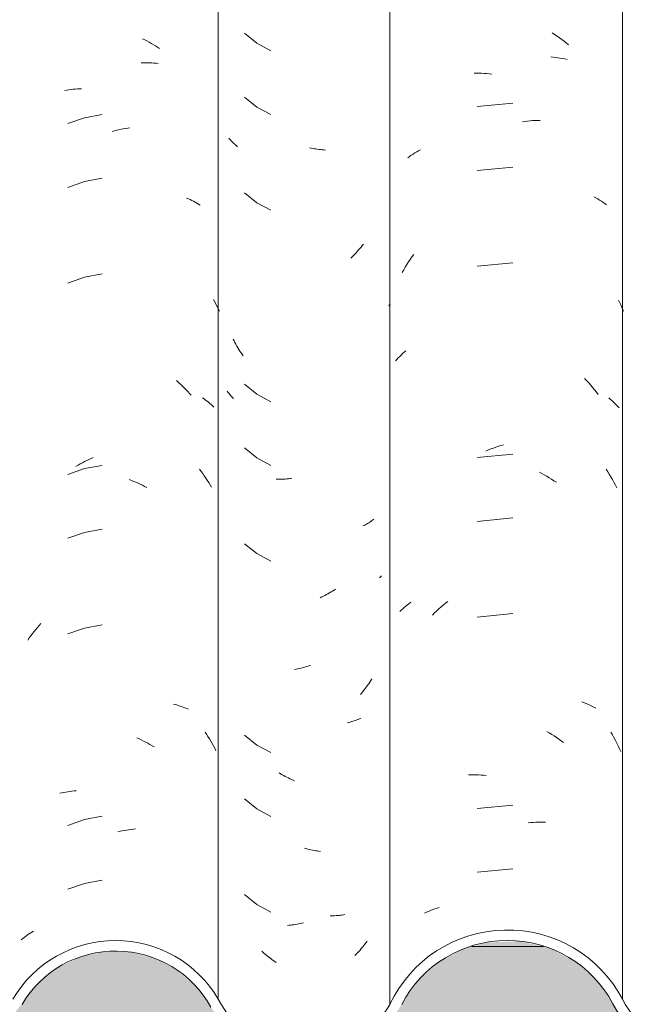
# Model space of a CAD drawing. Header units: metres. Extents: x -27.3 to 21, y -0.3 to 10.3.
# Tile 198 of 255: x 16.18 to 16.467, y 2.872 to 3.337. Entities that reach past the tile are written whole.
import ezdxf

# ---------------------------------------------------------------- set-up
doc = ezdxf.new("R2010")
doc.units = ezdxf.units.M
doc.layers.add('A-GLAZ-CWMG', color=7, linetype='Continuous', lineweight=5)
doc.layers.add('A-WALL', color=7, linetype='Continuous', lineweight=5)

# ---------------------------------------------------------------- blocks, each defined once
blk = doc.blocks.new('FP_364-FACHADA 03')
at = {"layer": 'A-GLAZ-CWMG', "color": 9, "true_color": 0xc0c0c0}
for p, q in [((21.63948, 3.33086), (21.64061, 3.33014)), ((21.64061, 3.33014), (21.64174, 3.32939)), ((21.64174, 3.32939), (21.64285, 3.32861)), ((21.64285, 3.32861), (21.64396, 3.32782)), ((21.64396, 3.32782), (21.64505, 3.32701)), ((21.64505, 3.32701), (21.64613, 3.32617)), ((21.64613, 3.32617), (21.64721, 3.32531)), ((21.6388, 3.31953), (21.63994, 3.31943)), ((21.63994, 3.31943), (21.64107, 3.31931)), ((21.64107, 3.31931), (21.64219, 3.31917)), ((21.64219, 3.31917), (21.6433, 3.319)), ((21.6433, 3.319), (21.6444, 3.31881)), ((21.6444, 3.31881), (21.64549, 3.31861)), ((21.64549, 3.31861), (21.64657, 3.31838)), ((21.60256, 3.31196), (21.60373, 3.31194)), ((21.60373, 3.31194), (21.6049, 3.31191)), ((21.6049, 3.31191), (21.60609, 3.31185)), ((21.60609, 3.31185), (21.60727, 3.31176)), ((21.60727, 3.31176), (21.60847, 3.31166)), ((21.60847, 3.31166), (21.60966, 3.31153)), ((21.60966, 3.31153), (21.61086, 3.31138)), ((21.62079, 3.29767), (21.604, 3.29606)), ((21.62544, 3.28894), (21.62664, 3.2891)), ((21.62664, 3.2891), (21.62784, 3.28924)), ((21.62784, 3.28924), (21.62903, 3.28935)), ((21.62903, 3.28935), (21.63022, 3.28944)), ((21.63022, 3.28944), (21.6314, 3.2895)), ((21.6314, 3.2895), (21.63258, 3.28954)), ((21.63258, 3.28954), (21.63375, 3.28956)), ((21.57541, 3.27471), (21.57629, 3.27522)), ((21.57629, 3.27522), (21.57718, 3.27572)), ((21.57127, 3.27189), (21.57206, 3.27249)), ((21.57206, 3.27249), (21.57287, 3.27307)), ((21.57287, 3.27307), (21.5737, 3.27363)), ((21.5737, 3.27363), (21.57455, 3.27418)), ((21.57455, 3.27418), (21.57541, 3.27471)), ((21.62079, 3.26753), (21.604, 3.26591)), ((21.6592, 3.25346), (21.6601, 3.25297)), ((21.6601, 3.25297), (21.66098, 3.25246)), ((21.66098, 3.25246), (21.66185, 3.25193)), ((21.66185, 3.25193), (21.6627, 3.25139)), ((21.6627, 3.25139), (21.66353, 3.25083)), ((21.66353, 3.25083), (21.66434, 3.25025)), ((21.66434, 3.25025), (21.66514, 3.24966)), ((21.57155, 3.22272), (21.57235, 3.22392)), ((21.57235, 3.22392), (21.57317, 3.22511)), ((21.57317, 3.22511), (21.574, 3.22628)), ((21.56927, 3.21901), (21.57001, 3.22026)), ((21.57001, 3.22026), (21.57077, 3.2215)), ((21.57077, 3.2215), (21.57155, 3.22272)), ((21.62079, 3.22231), (21.604, 3.2207)), ((21.56854, 3.21775), (21.56927, 3.21901)), ((21.56226, 3.20195), (21.56257, 3.20241)), ((21.56257, 3.20241), (21.56288, 3.20286)), ((21.67085, 3.20467), (21.67145, 3.20339)), ((21.67145, 3.20339), (21.67203, 3.2021)), ((21.67203, 3.2021), (21.6726, 3.2008)), ((21.6726, 3.2008), (21.67314, 3.19949)), ((21.56604, 3.17667), (21.56669, 3.17737)), ((21.56669, 3.17737), (21.56737, 3.17805)), ((21.56737, 3.17805), (21.56806, 3.17872)), ((21.56806, 3.17872), (21.56877, 3.17938)), ((21.56877, 3.17938), (21.5695, 3.18002)), ((21.5695, 3.18002), (21.57025, 3.18065)), ((21.56541, 3.17596), (21.56604, 3.17667)), ((21.6548, 3.16762), (21.65577, 3.16659)), ((21.65577, 3.16659), (21.65672, 3.16555)), ((21.65672, 3.16555), (21.65766, 3.16449)), ((21.65766, 3.16449), (21.65858, 3.16341)), ((21.65858, 3.16341), (21.65949, 3.16232)), ((21.65949, 3.16232), (21.66038, 3.1612)), ((21.66038, 3.1612), (21.66126, 3.16007)), ((21.66616, 3.15843), (21.66692, 3.1578)), ((21.66692, 3.1578), (21.66766, 3.15716)), ((21.66766, 3.15716), (21.66837, 3.15651)), ((21.66837, 3.15651), (21.66907, 3.15584)), ((21.66907, 3.15584), (21.66975, 3.15516)), ((21.66975, 3.15516), (21.67041, 3.15446)), ((21.67041, 3.15446), (21.67105, 3.15375)), ((21.61288, 3.1352), (21.61408, 3.1356)), ((21.61408, 3.1356), (21.61529, 3.13598)), ((21.61529, 3.13598), (21.6165, 3.13633)), ((21.62079, 3.13188), (21.604, 3.13027)), ((21.60808, 3.13336), (21.60928, 3.13385)), ((21.60928, 3.13385), (21.61047, 3.13432)), ((21.61047, 3.13432), (21.61167, 3.13477)), ((21.61167, 3.13477), (21.61288, 3.1352)), ((21.63339, 3.12334), (21.63456, 3.12273)), ((21.63456, 3.12273), (21.63572, 3.1221)), ((21.63572, 3.1221), (21.63688, 3.12144)), ((21.63688, 3.12144), (21.63803, 3.12076)), ((21.66489, 3.1248), (21.66568, 3.12358)), ((21.66568, 3.12358), (21.66644, 3.12235)), ((21.66644, 3.12235), (21.66719, 3.12111)), ((21.63803, 3.12076), (21.63917, 3.12006)), ((21.63917, 3.12006), (21.6403, 3.11934)), ((21.6403, 3.11934), (21.64143, 3.11859)), ((21.66719, 3.12111), (21.66792, 3.11984)), ((21.66792, 3.11984), (21.66863, 3.11857)), ((21.66863, 3.11857), (21.66932, 3.11728)), ((21.66932, 3.11728), (21.66999, 3.11598)), ((21.62079, 3.10174), (21.604, 3.10013)), ((21.57106, 3.06073), (21.57184, 3.06133)), ((21.57184, 3.06133), (21.57265, 3.06191)), ((21.58797, 3.06058), (21.58903, 3.06147)), ((21.58903, 3.06147), (21.5901, 3.06233)), ((21.5674, 3.05751), (21.56809, 3.05818)), ((21.56809, 3.05818), (21.5688, 3.05884)), ((21.5688, 3.05884), (21.56954, 3.05948)), ((21.56954, 3.05948), (21.57029, 3.06011)), ((21.57029, 3.06011), (21.57106, 3.06073)), ((21.58286, 3.05586), (21.58386, 3.05684)), ((21.58386, 3.05684), (21.58487, 3.05781)), ((21.58487, 3.05781), (21.58589, 3.05875)), ((21.58589, 3.05875), (21.58692, 3.05968)), ((21.58692, 3.05968), (21.58797, 3.06058)), ((21.62079, 3.05653), (21.604, 3.05491)), ((21.6534, 3.01493), (21.65439, 3.01455)), ((21.65439, 3.01455), (21.65537, 3.01415)), ((21.65537, 3.01415), (21.65633, 3.01373)), ((21.65633, 3.01373), (21.65727, 3.01329)), ((21.65727, 3.01329), (21.6582, 3.01283)), ((21.6582, 3.01283), (21.65912, 3.01236)), ((21.65912, 3.01236), (21.66002, 3.01187)), ((21.63693, 3.00084), (21.63808, 3.00016)), ((21.63808, 3.00016), (21.63922, 2.99946)), ((21.63922, 2.99946), (21.64036, 2.99873)), ((21.64036, 2.99873), (21.64148, 2.99799)), ((21.64148, 2.99799), (21.6426, 2.99722)), ((21.6426, 2.99722), (21.6437, 2.99643)), ((21.6437, 2.99643), (21.6448, 2.99562)), ((21.66723, 3.00048), (21.66795, 2.99921)), ((21.66795, 2.99921), (21.66866, 2.99794)), ((21.66866, 2.99794), (21.66935, 2.99665)), ((21.66935, 2.99665), (21.67003, 2.99535)), ((21.67003, 2.99535), (21.67068, 2.99403)), ((21.67068, 2.99403), (21.67131, 2.99271)), ((21.67131, 2.99271), (21.67192, 2.99137)), ((21.59997, 2.98034), (21.60112, 2.98037)), ((21.60112, 2.98037), (21.60229, 2.98039)), ((21.60229, 2.98039), (21.60346, 2.98038)), ((21.60346, 2.98038), (21.60463, 2.98035)), ((21.60463, 2.98035), (21.60582, 2.98029)), ((21.60582, 2.98029), (21.607, 2.98021)), ((21.607, 2.98021), (21.60819, 2.98011)), ((21.62079, 2.9661), (21.604, 2.96449)), ((21.62811, 2.95769), (21.6293, 2.9578)), ((21.6293, 2.9578), (21.63049, 2.95788)), ((21.63049, 2.95788), (21.63167, 2.95794)), ((21.63167, 2.95794), (21.63285, 2.95798)), ((21.63285, 2.95798), (21.63402, 2.958)), ((21.63402, 2.958), (21.63519, 2.95799)), ((21.63519, 2.95799), (21.63635, 2.95796)), ((21.62079, 2.93596), (21.604, 2.93434)), ((21.583, 2.91667), (21.584, 2.91703)), ((21.584, 2.91703), (21.58501, 2.91738)), ((21.58501, 2.91738), (21.58603, 2.91771)), ((21.57914, 2.91501), (21.58008, 2.91545)), ((21.58008, 2.91545), (21.58104, 2.91588)), ((21.58104, 2.91588), (21.58201, 2.91628)), ((21.58201, 2.91628), (21.583, 2.91667))]:
    blk.add_line(p, q, dxfattribs=at)
blk = doc.blocks.new('FP_365-FACHADA 03')
at = {"layer": 'A-GLAZ-CWMG', "color": 9, "true_color": 0xc0c0c0}
for p, q in [((21.494, 3.33072), (21.49982, 3.32602)), ((21.49982, 3.32602), (21.5064, 3.32244)), ((21.494, 3.30058), (21.49982, 3.29588)), ((21.49982, 3.29588), (21.5064, 3.2923)), ((21.48698, 3.28075), (21.48662, 3.28119)), ((21.48736, 3.28032), (21.48698, 3.28075)), ((21.48775, 3.2799), (21.48736, 3.28032)), ((21.48815, 3.27949), (21.48775, 3.2799)), ((21.48856, 3.27908), (21.48815, 3.27949)), ((21.48898, 3.27868), (21.48856, 3.27908)), ((21.48941, 3.27828), (21.48898, 3.27868)), ((21.48986, 3.2779), (21.48941, 3.27828)), ((21.49031, 3.27752), (21.48986, 3.2779)), ((21.49078, 3.27715), (21.49031, 3.27752)), ((21.52556, 3.2765), (21.5248, 3.27668)), ((21.52631, 3.27634), (21.52556, 3.2765)), ((21.52705, 3.2762), (21.52631, 3.27634)), ((21.5278, 3.27606), (21.52705, 3.2762)), ((21.52855, 3.27594), (21.5278, 3.27606)), ((21.52929, 3.27584), (21.52855, 3.27594)), ((21.53004, 3.27575), (21.52929, 3.27584)), ((21.53077, 3.27567), (21.53004, 3.27575)), ((21.53151, 3.2756), (21.53077, 3.27567)), ((21.53225, 3.27555), (21.53151, 3.2756)), ((21.494, 3.25536), (21.49982, 3.25066)), ((21.49982, 3.25066), (21.5064, 3.24708)), ((21.54855, 3.22903), (21.54795, 3.22836)), ((21.54913, 3.22972), (21.54855, 3.22903)), ((21.54971, 3.23041), (21.54913, 3.22972)), ((21.55027, 3.23112), (21.54971, 3.23041)), ((21.54487, 3.22515), (21.54423, 3.22454)), ((21.5455, 3.22577), (21.54487, 3.22515)), ((21.54613, 3.2264), (21.5455, 3.22577)), ((21.54674, 3.22704), (21.54613, 3.2264)), ((21.54735, 3.22769), (21.54674, 3.22704)), ((21.54795, 3.22836), (21.54735, 3.22769)), ((21.48907, 3.18541), (21.48864, 3.18624)), ((21.4895, 3.18459), (21.48907, 3.18541)), ((21.48995, 3.18377), (21.4895, 3.18459)), ((21.49041, 3.18297), (21.48995, 3.18377)), ((21.49088, 3.18217), (21.49041, 3.18297)), ((21.49136, 3.18138), (21.49088, 3.18217)), ((21.49185, 3.1806), (21.49136, 3.18138)), ((21.49235, 3.17983), (21.49185, 3.1806)), ((21.49286, 3.17907), (21.49235, 3.17983)), ((21.49338, 3.17831), (21.49286, 3.17907)), ((21.494, 3.16494), (21.49982, 3.16023)), ((21.48619, 3.16116), (21.48586, 3.1616)), ((21.48654, 3.16072), (21.48619, 3.16116)), ((21.48689, 3.16029), (21.48654, 3.16072)), ((21.48726, 3.15987), (21.48689, 3.16029)), ((21.48763, 3.15945), (21.48726, 3.15987)), ((21.48802, 3.15904), (21.48763, 3.15945)), ((21.48842, 3.15864), (21.48802, 3.15904)), ((21.49982, 3.16023), (21.5064, 3.15666)), ((21.48883, 3.15825), (21.48842, 3.15864)), ((21.494, 3.13479), (21.49982, 3.13009)), ((21.49982, 3.13009), (21.5064, 3.12651)), ((21.50966, 3.12008), (21.50895, 3.12011)), ((21.51037, 3.12007), (21.50966, 3.12008)), ((21.51109, 3.12006), (21.51037, 3.12007)), ((21.51182, 3.12007), (21.51109, 3.12006)), ((21.51254, 3.12009), (21.51182, 3.12007)), ((21.51327, 3.12013), (21.51254, 3.12009)), ((21.51401, 3.12018), (21.51327, 3.12013)), ((21.51474, 3.12024), (21.51401, 3.12018)), ((21.51548, 3.12032), (21.51474, 3.12024)), ((21.51622, 3.1204), (21.51548, 3.12032)), ((21.55058, 3.09823), (21.55002, 3.09795)), ((21.55114, 3.09852), (21.55058, 3.09823)), ((21.55168, 3.09882), (21.55114, 3.09852)), ((21.55221, 3.09913), (21.55168, 3.09882)), ((21.55273, 3.09945), (21.55221, 3.09913)), ((21.55325, 3.09978), (21.55273, 3.09945)), ((21.55375, 3.10012), (21.55325, 3.09978)), ((21.55424, 3.10046), (21.55375, 3.10012)), ((21.55473, 3.10082), (21.55424, 3.10046)), ((21.5552, 3.10118), (21.55473, 3.10082)), ((21.494, 3.08958), (21.49982, 3.08488)), ((21.49982, 3.08488), (21.5064, 3.0813)), ((21.5583, 3.07394), (21.55789, 3.0735)), ((21.5587, 3.0744), (21.5583, 3.07394)), ((21.53347, 3.06594), (21.53275, 3.06554)), ((21.5342, 3.06635), (21.53347, 3.06594)), ((21.53492, 3.06678), (21.5342, 3.06635)), ((21.53564, 3.06722), (21.53492, 3.06678)), ((21.53635, 3.06767), (21.53564, 3.06722)), ((21.53706, 3.06814), (21.53635, 3.06767)), ((21.53054, 3.06442), (21.5298, 3.06407)), ((21.53128, 3.06478), (21.53054, 3.06442)), ((21.53201, 3.06515), (21.53128, 3.06478)), ((21.53275, 3.06554), (21.53201, 3.06515)), ((21.51838, 3.03031), (21.51763, 3.03018)), ((21.51912, 3.03045), (21.51838, 3.03031)), ((21.51987, 3.0306), (21.51912, 3.03045)), ((21.52063, 3.03077), (21.51987, 3.0306)), ((21.52138, 3.03095), (21.52063, 3.03077)), ((21.52213, 3.03115), (21.52138, 3.03095)), ((21.52288, 3.03136), (21.52213, 3.03115)), ((21.52363, 3.03158), (21.52288, 3.03136)), ((21.52439, 3.03181), (21.52363, 3.03158)), ((21.52514, 3.03206), (21.52439, 3.03181)), ((21.55324, 3.0242), (21.55272, 3.02344)), ((21.55374, 3.02497), (21.55324, 3.0242)), ((21.55423, 3.02575), (21.55374, 3.02497)), ((21.54944, 3.01909), (21.54886, 3.0184)), ((21.55001, 3.01979), (21.54944, 3.01909)), ((21.55057, 3.0205), (21.55001, 3.01979)), ((21.55112, 3.02122), (21.55057, 3.0205)), ((21.55167, 3.02195), (21.55112, 3.02122)), ((21.5522, 3.02269), (21.55167, 3.02195)), ((21.55272, 3.02344), (21.5522, 3.02269)), ((21.54337, 3.00516), (21.54271, 3.00501)), ((21.54402, 3.00532), (21.54337, 3.00516)), ((21.54466, 3.0055), (21.54402, 3.00532)), ((21.54529, 3.00568), (21.54466, 3.0055)), ((21.54592, 3.00588), (21.54529, 3.00568)), ((21.54654, 3.00608), (21.54592, 3.00588)), ((21.54715, 3.0063), (21.54654, 3.00608)), ((21.54776, 3.00653), (21.54715, 3.0063)), ((21.54835, 3.00677), (21.54776, 3.00653)), ((21.54894, 3.00702), (21.54835, 3.00677)), ((21.494, 2.99915), (21.49982, 2.99445)), ((21.49982, 2.99445), (21.5064, 2.99087)), ((21.51111, 2.98087), (21.51039, 2.9813)), ((21.51183, 2.98045), (21.51111, 2.98087)), ((21.51256, 2.98004), (21.51183, 2.98045)), ((21.51329, 2.97964), (21.51256, 2.98004)), ((21.51402, 2.97926), (21.51329, 2.97964)), ((21.51476, 2.97889), (21.51402, 2.97926)), ((21.5155, 2.97854), (21.51476, 2.97889)), ((21.51624, 2.97819), (21.5155, 2.97854)), ((21.51698, 2.97787), (21.51624, 2.97819)), ((21.51773, 2.97755), (21.51698, 2.97787)), ((21.494, 2.96901), (21.49982, 2.96431)), ((21.49982, 2.96431), (21.5064, 2.96073)), ((21.52316, 2.94553), (21.52241, 2.94575)), ((21.52391, 2.94533), (21.52316, 2.94553)), ((21.52466, 2.94514), (21.52391, 2.94533)), ((21.52542, 2.94496), (21.52466, 2.94514)), ((21.52617, 2.9448), (21.52542, 2.94496)), ((21.52692, 2.94465), (21.52617, 2.9448)), ((21.52766, 2.94452), (21.52692, 2.94465)), ((21.52841, 2.94439), (21.52766, 2.94452)), ((21.52916, 2.94429), (21.52841, 2.94439)), ((21.5299, 2.94419), (21.52916, 2.94429)), ((21.494, 2.92379), (21.49982, 2.91909)), ((21.49982, 2.91909), (21.5064, 2.91551)), ((21.53519, 2.91376), (21.53447, 2.91376)), ((21.5359, 2.91377), (21.53519, 2.91376)), ((21.53662, 2.9138), (21.5359, 2.91377)), ((21.53732, 2.91384), (21.53662, 2.9138)), ((21.53802, 2.91389), (21.53732, 2.91384)), ((21.53872, 2.91395), (21.53802, 2.91389)), ((21.53941, 2.91403), (21.53872, 2.91395)), ((21.5401, 2.91412), (21.53941, 2.91403)), ((21.54078, 2.91422), (21.5401, 2.91412)), ((21.54145, 2.91434), (21.54078, 2.91422)), ((21.51514, 2.90928), (21.5144, 2.90921)), ((21.51588, 2.90936), (21.51514, 2.90928)), ((21.51662, 2.90946), (21.51588, 2.90936)), ((21.51737, 2.90957), (21.51662, 2.90946)), ((21.51811, 2.90969), (21.51737, 2.90957)), ((21.51886, 2.90983), (21.51811, 2.90969)), ((21.51961, 2.90998), (21.51886, 2.90983)), ((21.52036, 2.91014), (21.51961, 2.90998)), ((21.52111, 2.91032), (21.52036, 2.91014)), ((21.52186, 2.91051), (21.52111, 2.91032)), ((21.54924, 2.89827), (21.54866, 2.89759)), ((21.54981, 2.89897), (21.54924, 2.89827)), ((21.55038, 2.89968), (21.54981, 2.89897)), ((21.55093, 2.90039), (21.55038, 2.89968)), ((21.55148, 2.90112), (21.55093, 2.90039)), ((21.55201, 2.90186), (21.55148, 2.90112)), ((21.50288, 2.89642), (21.50222, 2.897)), ((21.50354, 2.89585), (21.50288, 2.89642)), ((21.50421, 2.89529), (21.50354, 2.89585)), ((21.50488, 2.89475), (21.50421, 2.89529)), ((21.50556, 2.89421), (21.50488, 2.89475)), ((21.50625, 2.89369), (21.50556, 2.89421)), ((21.50694, 2.89318), (21.50625, 2.89369)), ((21.54686, 2.89559), (21.54624, 2.89495)), ((21.54747, 2.89624), (21.54686, 2.89559)), ((21.54806, 2.89691), (21.54747, 2.89624)), ((21.54866, 2.89759), (21.54806, 2.89691)), ((21.50763, 2.89268), (21.50694, 2.89318)), ((21.50834, 2.8922), (21.50763, 2.89268)), ((21.50904, 2.89173), (21.50834, 2.8922))]:
    blk.add_line(p, q, dxfattribs=at)
blk = doc.blocks.new('FP_366-FACHADA 03')
at = {"layer": 'A-GLAZ-CWMG', "color": 9, "true_color": 0xc0c0c0}
for p, q in [((21.44581, 3.32814), (21.44684, 3.32762)), ((21.44684, 3.32762), (21.44786, 3.32709)), ((21.44786, 3.32709), (21.44888, 3.32654)), ((21.44888, 3.32654), (21.44989, 3.32597)), ((21.44989, 3.32597), (21.4509, 3.32538)), ((21.4509, 3.32538), (21.4519, 3.32477)), ((21.4519, 3.32477), (21.4529, 3.32415)), ((21.4529, 3.32415), (21.45389, 3.32351)), ((21.4451, 3.31672), (21.44613, 3.31676)), ((21.44613, 3.31676), (21.44716, 3.31678)), ((21.44716, 3.31678), (21.44819, 3.31678)), ((21.44819, 3.31678), (21.4492, 3.31676)), ((21.4492, 3.31676), (21.45022, 3.31672)), ((21.45022, 3.31672), (21.45122, 3.31666)), ((21.45122, 3.31666), (21.45222, 3.31659)), ((21.45222, 3.31659), (21.45321, 3.3165)), ((21.40912, 3.30372), (21.41008, 3.30388)), ((21.41008, 3.30388), (21.41106, 3.30403)), ((21.41106, 3.30403), (21.41204, 3.30416)), ((21.41204, 3.30416), (21.41302, 3.30427)), ((21.41302, 3.30427), (21.41402, 3.30436)), ((21.41402, 3.30436), (21.41502, 3.30443)), ((21.41502, 3.30443), (21.41602, 3.30449)), ((21.41602, 3.30449), (21.41703, 3.30453)), ((21.41847, 3.29082), (21.41048, 3.28806)), ((21.42678, 3.29237), (21.41847, 3.29082)), ((21.43144, 3.28433), (21.4325, 3.28462)), ((21.4325, 3.28462), (21.43356, 3.28489)), ((21.43356, 3.28489), (21.43462, 3.28514)), ((21.43462, 3.28514), (21.43567, 3.28537)), ((21.43567, 3.28537), (21.43673, 3.28558)), ((21.43673, 3.28558), (21.43779, 3.28577)), ((21.43779, 3.28577), (21.43884, 3.28595)), ((21.43884, 3.28595), (21.43989, 3.2861)), ((21.42678, 3.26223), (21.41847, 3.26068)), ((21.41847, 3.26068), (21.41048, 3.25792)), ((21.46666, 3.25288), (21.46751, 3.25253)), ((21.46751, 3.25253), (21.46834, 3.25215)), ((21.46834, 3.25215), (21.46917, 3.25176)), ((21.46917, 3.25176), (21.46998, 3.25136)), ((21.46998, 3.25136), (21.47077, 3.25094)), ((21.47077, 3.25094), (21.47156, 3.25051)), ((21.47156, 3.25051), (21.47233, 3.25006)), ((21.47233, 3.25006), (21.47309, 3.24959)), ((21.41847, 3.21546), (21.41048, 3.21271)), ((21.42678, 3.21701), (21.41847, 3.21546)), ((21.47934, 3.20502), (21.47994, 3.20391)), ((21.47994, 3.20391), (21.48051, 3.20279)), ((21.48051, 3.20279), (21.48107, 3.20166)), ((21.48107, 3.20166), (21.48162, 3.20052)), ((21.48162, 3.20052), (21.48215, 3.19938)), ((21.46194, 3.16662), (21.46285, 3.16581)), ((21.46285, 3.16581), (21.46374, 3.16498)), ((21.46374, 3.16498), (21.46463, 3.16414)), ((21.46463, 3.16414), (21.4655, 3.16328)), ((21.4655, 3.16328), (21.46636, 3.16241)), ((21.46636, 3.16241), (21.46722, 3.16151)), ((21.46722, 3.16151), (21.46805, 3.16061)), ((21.46805, 3.16061), (21.46888, 3.15968)), ((21.4742, 3.15844), (21.47493, 3.15795)), ((21.47493, 3.15795), (21.47563, 3.15744)), ((21.47563, 3.15744), (21.47633, 3.15691)), ((21.47633, 3.15691), (21.477, 3.15638)), ((21.477, 3.15638), (21.47767, 3.15583)), ((21.47767, 3.15583), (21.47831, 3.15527)), ((21.47831, 3.15527), (21.47894, 3.1547)), ((21.47894, 3.1547), (21.47956, 3.15412)), ((21.41436, 3.12605), (21.41536, 3.12666)), ((21.41536, 3.12666), (21.41637, 3.12725)), ((21.41637, 3.12725), (21.41739, 3.12781)), ((21.41739, 3.12781), (21.41841, 3.12836)), ((21.41841, 3.12836), (21.41943, 3.1289)), ((21.42678, 3.12658), (21.41847, 3.12503)), ((21.41943, 3.1289), (21.42046, 3.12941)), ((21.42046, 3.12941), (21.4215, 3.1299)), ((21.4215, 3.1299), (21.42253, 3.13037)), ((21.41847, 3.12503), (21.41048, 3.12228)), ((21.47282, 3.12472), (21.47357, 3.12371)), ((21.47357, 3.12371), (21.4743, 3.12268)), ((21.4743, 3.12268), (21.47502, 3.12165)), ((21.47502, 3.12165), (21.47573, 3.1206)), ((21.43952, 3.11983), (21.44057, 3.11943)), ((21.44057, 3.11943), (21.44162, 3.11901)), ((21.44162, 3.11901), (21.44266, 3.11858)), ((21.44266, 3.11858), (21.44371, 3.11812)), ((21.44371, 3.11812), (21.44474, 3.11765)), ((21.44474, 3.11765), (21.44578, 3.11715)), ((21.44578, 3.11715), (21.44681, 3.11664)), ((21.47573, 3.1206), (21.47642, 3.11953)), ((21.47642, 3.11953), (21.47709, 3.11846)), ((21.47709, 3.11846), (21.47775, 3.11737)), ((21.47775, 3.11737), (21.4784, 3.11627)), ((21.44681, 3.11664), (21.44783, 3.11611)), ((21.41847, 3.09489), (21.41048, 3.09213)), ((21.42678, 3.09644), (21.41847, 3.09489)), ((21.39695, 3.05094), (21.39778, 3.05187)), ((21.39304, 3.04607), (21.39379, 3.04707)), ((21.39379, 3.04707), (21.39456, 3.04806)), ((21.39456, 3.04806), (21.39535, 3.04903)), ((21.39535, 3.04903), (21.39614, 3.04999)), ((21.39614, 3.04999), (21.39695, 3.05094)), ((21.41847, 3.04968), (21.41048, 3.04692)), ((21.42678, 3.05123), (21.41847, 3.04968)), ((21.39157, 3.04403), (21.3923, 3.04506)), ((21.3923, 3.04506), (21.39304, 3.04607)), ((21.46045, 3.01379), (21.46138, 3.01354)), ((21.46138, 3.01354), (21.46229, 3.01328)), ((21.46229, 3.01328), (21.46319, 3.013)), ((21.46319, 3.013), (21.46408, 3.01271)), ((21.46408, 3.01271), (21.46496, 3.0124)), ((21.46496, 3.0124), (21.46583, 3.01207)), ((21.46583, 3.01207), (21.46669, 3.01173)), ((21.46669, 3.01173), (21.46754, 3.01137)), ((21.47536, 3.00057), (21.47606, 2.99952)), ((21.44316, 2.99779), (21.4442, 2.99732)), ((21.4442, 2.99732), (21.44524, 2.99684)), ((21.44524, 2.99684), (21.44627, 2.99634)), ((21.44627, 2.99634), (21.4473, 2.99582)), ((21.47606, 2.99952), (21.47675, 2.99845)), ((21.47675, 2.99845), (21.47741, 2.99737)), ((21.47741, 2.99737), (21.47807, 2.99627)), ((21.47807, 2.99627), (21.4787, 2.99517)), ((21.4473, 2.99582), (21.44832, 2.99527)), ((21.44832, 2.99527), (21.44934, 2.99471)), ((21.44934, 2.99471), (21.45035, 2.99414)), ((21.45035, 2.99414), (21.45136, 2.99354)), ((21.4787, 2.99517), (21.47932, 2.99405)), ((21.47932, 2.99405), (21.47993, 2.99292)), ((21.47993, 2.99292), (21.48052, 2.99178)), ((21.4115, 2.97252), (21.41248, 2.97264)), ((21.41248, 2.97264), (21.41347, 2.97274)), ((21.41347, 2.97274), (21.41447, 2.97283)), ((21.4067, 2.97165), (21.40765, 2.97186)), ((21.40765, 2.97186), (21.4086, 2.97205)), ((21.4086, 2.97205), (21.40956, 2.97222)), ((21.40956, 2.97222), (21.41052, 2.97238)), ((21.41052, 2.97238), (21.4115, 2.97252)), ((21.41847, 2.95925), (21.41048, 2.95649)), ((21.42678, 2.9608), (21.41847, 2.95925)), ((21.43625, 2.95392), (21.43731, 2.95412)), ((21.43731, 2.95412), (21.43837, 2.9543)), ((21.43837, 2.9543), (21.43942, 2.95446)), ((21.43942, 2.95446), (21.44047, 2.95461)), ((21.44047, 2.95461), (21.44152, 2.95473)), ((21.44152, 2.95473), (21.44256, 2.95483)), ((21.43414, 2.95346), (21.4352, 2.9537)), ((21.4352, 2.9537), (21.43625, 2.95392)), ((21.41847, 2.9291), (21.41048, 2.92635)), ((21.42678, 2.93065), (21.41847, 2.9291)), ((21.38853, 2.90246), (21.38919, 2.90301)), ((21.38919, 2.90301), (21.38987, 2.90354)), ((21.38987, 2.90354), (21.39056, 2.90406)), ((21.39056, 2.90406), (21.39127, 2.90457)), ((21.39127, 2.90457), (21.39199, 2.90507)), ((21.39199, 2.90507), (21.39273, 2.90555)), ((21.39273, 2.90555), (21.39348, 2.90602)), ((21.39348, 2.90602), (21.39424, 2.90648))]:
    blk.add_line(p, q, dxfattribs=at)
blk = doc.blocks.new('Rectangular Mullion - Telha Fibrocimento - Ondulada-2565199-FACHADA 03')
at = {"layer": 'A-GLAZ-CWMG'}
for p, q in [((21.48165, 3.57566), (21.48165, 2.87441)), ((21.56279, 3.57323), (21.56279, 2.87198)), ((21.67262, 3.57566), (21.67262, 2.87441))]:
    blk.add_line(p, q, dxfattribs=at)
for centre, major_axis, start_param, end_param in [((21.61831, 2.84657), (0.06118, 0), 0.478163, 2.708177), ((21.4331, 2.84657), (0.05612, 0), 0.525465, 2.616128), ((21.61831, 2.84657), (0.05618, 0), 0.479897, 2.667558), ((21.4331, 2.84657), (0.05114, 0), 0.49447, 2.616374), ((21.52287, 2.89435), (0.04589, 0), 3.596619, 5.767598), ((21.71276, 2.89522), (0.05032, 0), 3.622189, 5.79602), ((21.71276, 2.89522), (0.04532, 0), 3.624607, 5.790408)]:
    blk.add_ellipse(centre, major_axis=major_axis, ratio=0.988936, start_param=start_param, end_param=end_param, dxfattribs=at)
for name in ['FP_365-FACHADA 03', 'FP_364-FACHADA 03', 'FP_366-FACHADA 03']:
    blk.add_blockref(name, (0, 0), dxfattribs=at)

msp = doc.modelspace()

# ---------------------------------------------------------------- hatches: boundary and pattern name
at = {"layer": 'A-WALL', "true_color": 0x7f7f7f}
h = msp.add_hatch(color=8, dxfattribs=at)
h.paths.add_polyline_path([(15.96722, 2.89921), (15.96746, 2.89921), (15.96722, 2.90821)])
h.paths.add_polyline_path([(16.39351, 2.89921), (16.42755, 2.89921), (16.41669, 2.90173), (16.40157, 2.90121)])
h.paths.add_polyline_path([(19.88722, 2.89921), (19.89222, 2.89921), (19.89222, 2.90821), (19.87728, 2.90821), (19.87767, 2.89921)])
h.paths.add_polyline_path([(19.59055, 2.89921), (19.59015, 2.89931), (19.59041, 2.89921)])
at = {"layer": 'A-WALL', "true_color": 0xdbcc9e}
msp.add_hatch(color=9, dxfattribs=at).paths.add_polyline_path([(15.96722, 2.68), (19.89222, 2.68), (19.89222, 2.89921), (19.87728, 2.89921), (19.87728, 2.87193), (19.87025, 2.86244), (19.8593, 2.8539), (19.8497, 2.84931), (19.83898, 2.84678), (19.82708, 2.84678), (19.81551, 2.84951), (19.8049, 2.85483), (19.79576, 2.86252), (19.78335, 2.87946), (19.77497, 2.88618), (19.76795, 2.88975), (19.75885, 2.89193), (19.74892, 2.89179), (19.73869, 2.88888), (19.73208, 2.88552), (19.725, 2.87946), (19.71257, 2.86233), (19.70208, 2.85392), (19.69119, 2.84886), (19.68071, 2.8465), (19.66922, 2.84652), (19.6576, 2.84933), (19.64696, 2.85475), (19.63792, 2.8625), (19.62354, 2.88237), (19.61389, 2.89061), (19.60255, 2.89636), (19.59015, 2.89921), (19.57712, 2.89921), (19.56427, 2.8959), (19.55371, 2.89049), (19.54409, 2.88221), (19.52977, 2.86224), (19.51908, 2.8536), (19.50826, 2.84856), (19.49773, 2.84618), (19.48635, 2.84619), (19.47468, 2.84901), (19.46402, 2.85448), (19.45497, 2.86228), (19.4406, 2.88239), (19.43086, 2.89077), (19.41945, 2.89661), (19.40693, 2.89921), (19.39239, 2.89921), (19.37957, 2.89558), (19.36923, 2.88997), (19.36039, 2.88234), (19.34604, 2.86209), (19.33509, 2.85322), (19.3243, 2.84819), (19.31373, 2.84581), (19.30228, 2.84585), (19.28898, 2.84931), (19.27827, 2.84678), (19.26637, 2.84678), (19.2548, 2.84951), (19.24418, 2.85483), (19.23511, 2.86244), (19.22263, 2.87946), (19.21555, 2.88552), (19.20723, 2.88975), (19.19814, 2.89193), (19.1882, 2.89179), (19.1786, 2.8892), (19.17137, 2.88257), (19.15729, 2.86178), (19.14823, 2.85353), (19.13744, 2.84769), (19.12554, 2.84458), (19.11172, 2.84474), (19.10108, 2.84722), (19.08625, 2.85475), (19.0772, 2.8625), (19.06108, 2.88387), (19.05318, 2.89061), (19.04669, 2.8939), (19.03564, 2.8967), (19.02279, 2.8967), (19.01188, 2.89428), (18.99945, 2.88771), (18.99181, 2.88145), (18.97631, 2.86184), (18.96544, 2.85401), (18.95126, 2.84899), (18.94252, 2.84735), (18.93702, 2.84618), (18.92564, 2.84619), (18.91397, 2.84901), (18.90331, 2.85448), (18.89425, 2.86228), (18.87892, 2.88322), (18.87017, 2.89076), (18.86669, 2.89254), (18.85519, 2.89385), (18.84189, 2.89168), (18.83269, 2.88809), (18.82295, 2.8811), (18.80637, 2.86089), (18.79575, 2.85314), (18.78271, 2.84823), (18.77103, 2.84671), (18.77103, 2.8515), (18.76359, 2.84819), (18.75293, 2.84581), (18.74157, 2.84585), (18.72827, 2.84931), (18.71755, 2.84678), (18.70566, 2.84678), (18.69408, 2.84951), (18.68347, 2.85483), (18.67439, 2.86244), (18.66192, 2.87946), (18.65484, 2.88552), (18.64652, 2.88975), (18.63742, 2.89193), (18.62749, 2.89179), (18.61789, 2.8892), (18.61065, 2.88257), (18.59658, 2.86178), (18.58752, 2.85353), (18.57672, 2.84769), (18.56482, 2.84458), (18.551, 2.84474), (18.54037, 2.84722), (18.52554, 2.85475), (18.51649, 2.8625), (18.50211, 2.88237), (18.49246, 2.89061), (18.48598, 2.8939), (18.47493, 2.8967), (18.46208, 2.8967), (18.45116, 2.89428), (18.44012, 2.88884), (18.4311, 2.88145), (18.41559, 2.86184), (18.40472, 2.85401), (18.39055, 2.84899), (18.38181, 2.84735), (18.3763, 2.84618), (18.36493, 2.84619), (18.35326, 2.84901), (18.34259, 2.85448), (18.33354, 2.86228), (18.31821, 2.88322), (18.30946, 2.89076), (18.30598, 2.89254), (18.29448, 2.89385), (18.28117, 2.89168), (18.27197, 2.88809), (18.26223, 2.8811), (18.24565, 2.86089), (18.23507, 2.85315), (18.22199, 2.84823), (18.21032, 2.84671), (18.21032, 2.8515), (18.20288, 2.84819), (18.1923, 2.84581), (18.18085, 2.84585), (18.16756, 2.84931), (18.15684, 2.84678), (18.14494, 2.84678), (18.13337, 2.84951), (18.12275, 2.85483), (18.11368, 2.86244), (18.1012, 2.87946), (18.09412, 2.88552), (18.0858, 2.88975), (18.075, 2.89193), (18.06677, 2.89179), (18.05717, 2.8892), (18.04994, 2.88257), (18.03586, 2.86178), (18.02681, 2.85353), (18.01601, 2.84769), (18.00411, 2.84458), (17.99029, 2.84474), (17.97965, 2.84722), (17.96482, 2.85475), (17.95577, 2.8625), (17.9414, 2.88237), (17.93175, 2.89061), (17.92527, 2.8939), (17.91421, 2.8967), (17.90136, 2.8967), (17.89011, 2.89412), (17.87941, 2.88884), (17.87038, 2.88145), (17.85488, 2.86184), (17.84401, 2.85401), (17.82983, 2.84899), (17.8211, 2.84735), (17.81559, 2.84618), (17.80421, 2.84619), (17.79254, 2.84901), (17.78188, 2.85448), (17.77282, 2.86228), (17.7575, 2.88322), (17.74874, 2.89076), (17.74526, 2.89254), (17.73376, 2.89385), (17.72046, 2.89168), (17.71126, 2.88809), (17.70152, 2.8811), (17.68494, 2.86089), (17.67433, 2.85314), (17.66128, 2.84823), (17.6496, 2.84671), (17.6496, 2.8515), (17.64216, 2.84819), (17.63158, 2.84581), (17.62014, 2.84585), (17.60684, 2.84931), (17.59613, 2.84678), (17.58197, 2.84731), (17.57265, 2.84951), (17.56204, 2.85483), (17.55296, 2.86244), (17.54049, 2.87946), (17.53341, 2.88552), (17.52509, 2.88975), (17.516, 2.89193), (17.50606, 2.89179), (17.49646, 2.8892), (17.48922, 2.88257), (17.47515, 2.86178), (17.46609, 2.85353), (17.4553, 2.84769), (17.44339, 2.84458), (17.42958, 2.84474), (17.41894, 2.84722), (17.40411, 2.85475), (17.39506, 2.8625), (17.38068, 2.88237), (17.37103, 2.89061), (17.36455, 2.8939), (17.3535, 2.8967), (17.34065, 2.8967), (17.32973, 2.89428), (17.31869, 2.88884), (17.30967, 2.88145), (17.29416, 2.86184), (17.28358, 2.85412), (17.26912, 2.84899), (17.26038, 2.84735), (17.25488, 2.84618), (17.2435, 2.84619), (17.23183, 2.84901), (17.22116, 2.85448), (17.21211, 2.86228), (17.19678, 2.88322), (17.18639, 2.8916), (17.18455, 2.89254), (17.17305, 2.89385), (17.15975, 2.89168), (17.15054, 2.88809), (17.14081, 2.8811), (17.12422, 2.86089), (17.11361, 2.85314), (17.10057, 2.84823), (17.08889, 2.84671), (17.08889, 2.8515), (17.08145, 2.84819), (17.07087, 2.84581), (17.05942, 2.84585), (17.04613, 2.84931), (17.03541, 2.84678), (17.02351, 2.84678), (17.01194, 2.84951), (17.00132, 2.85483), (16.99225, 2.86244), (16.97977, 2.87946), (16.9727, 2.88552), (16.96438, 2.88975), (16.95528, 2.89193), (16.94534, 2.89179), (16.93574, 2.8892), (16.92851, 2.88257), (16.91443, 2.86178), (16.90404, 2.85281), (16.89458, 2.84769), (16.88268, 2.84458), (16.86886, 2.84474), (16.85822, 2.84722), (16.84241, 2.85559), (16.83434, 2.8625), (16.81997, 2.88237), (16.81032, 2.89061), (16.80384, 2.8939), (16.79279, 2.8967), (16.77993, 2.8967), (16.76902, 2.89428), (16.75798, 2.88884), (16.74896, 2.88145), (16.73345, 2.86184), (16.72248, 2.85397), (16.70841, 2.84899), (16.69967, 2.84735), (16.69416, 2.84618), (16.68278, 2.84619), (16.67111, 2.84901), (16.66045, 2.85448), (16.6514, 2.86228), (16.63607, 2.88322), (16.62567, 2.8916), (16.62384, 2.89254), (16.61233, 2.89385), (16.59903, 2.89168), (16.58983, 2.88809), (16.58009, 2.8811), (16.56351, 2.86089), (16.5529, 2.85314), (16.53985, 2.84823), (16.52818, 2.84671), (16.52818, 2.8515), (16.52073, 2.84819), (16.51016, 2.84581), (16.49871, 2.84585), (16.48695, 2.84875), (16.47623, 2.85436), (16.46718, 2.86233), (16.45261, 2.88333), (16.44243, 2.89227), (16.43037, 2.89853), (16.42755, 2.89921), (16.39351, 2.89921), (16.3903, 2.89842), (16.37828, 2.89209), (16.36815, 2.88308), (16.35372, 2.86178), (16.34466, 2.85353), (16.33387, 2.84769), (16.32197, 2.84458), (16.30815, 2.84474), (16.29751, 2.84722), (16.2867, 2.85266), (16.27739, 2.86063), (16.26338, 2.88031), (16.25319, 2.88879), (16.24372, 2.89374), (16.23207, 2.8967), (16.21922, 2.8967), (16.2083, 2.89428), (16.19726, 2.88884), (16.18824, 2.88145), (16.17274, 2.86184), (16.16187, 2.85401), (16.14859, 2.8491), (16.1368, 2.84762), (16.12386, 2.84922), (16.11164, 2.85402), (16.10102, 2.8617), (16.08506, 2.88096), (16.07535, 2.88799), (16.06379, 2.89245), (16.05162, 2.89385), (16.03832, 2.89168), (16.02912, 2.88809), (16.01938, 2.8811), (16.00358, 2.86148), (15.99218, 2.85314), (15.97914, 2.84823), (15.96746, 2.84671), (15.96722, 2.72112)])

# ---------------------------------------------------------------- linework, layer by layer
at = {"layer": 'A-WALL'}
msp.add_line((16.42755, 2.89921), (16.39351, 2.89921), dxfattribs=at)

# ---------------------------------------------------------------- block references
at = {"layer": 'A-GLAZ-CWMG'}
msp.add_blockref('Rectangular Mullion - Telha Fibrocimento - Ondulada-2565199-FACHADA 03', (-5.20782, 0), dxfattribs=at)

doc.saveas('drawing.dxf')
